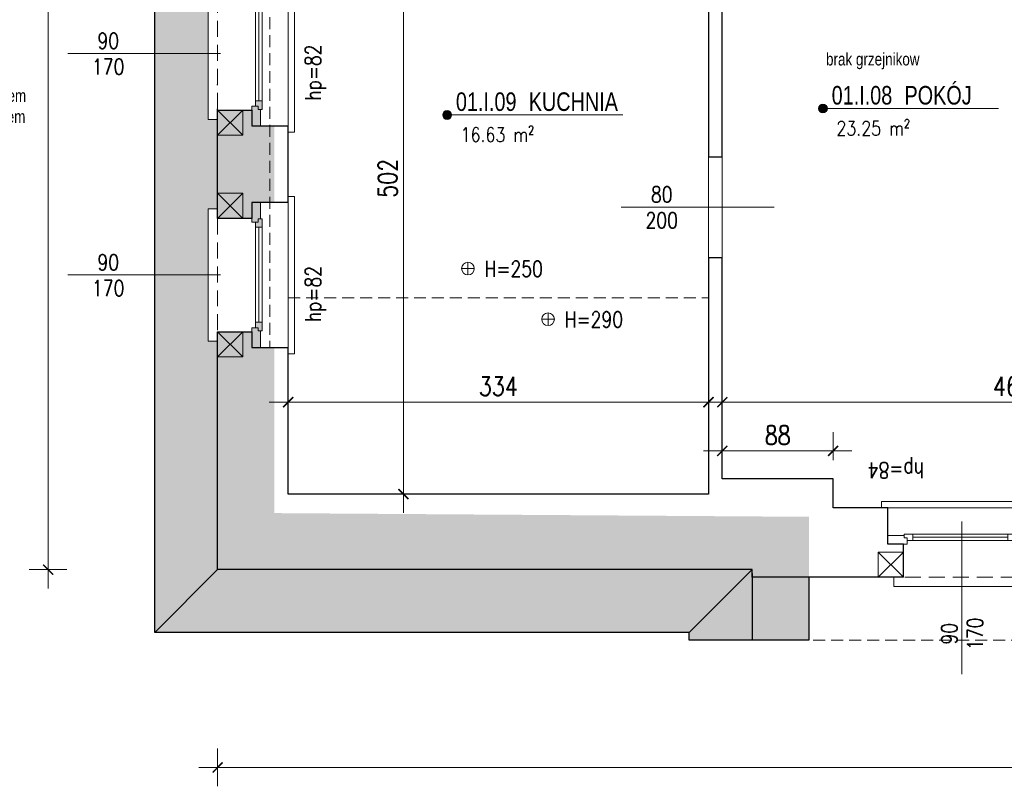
# Model space of a CAD drawing. Header units: millimetres. Extents: x 284606 to 569416, y -192995 to -95103.
# Tile 7 of 178: x 286841 to 287623, y -106745 to -106136. Entities that reach past the tile are written whole.
import ezdxf
from ezdxf.enums import TextEntityAlignment as Align

# ---------------------------------------------------------------- set-up
doc = ezdxf.new("R2010")
doc.units = ezdxf.units.MM
doc.linetypes.add('HIDDEN', pattern=[9.525, 6.35, -3.175])
doc.layers.get('0').update_dxf_attribs({"lineweight": 0})
for name, color, linetype, lineweight in [('!STR_Konstrukcja 0.20', 200, 'Continuous', 20), ('!STR_Konstrukcja 0.30', 64, 'Continuous', 30), ('!STR_Ocieplenie 0.05', 1, 'Continuous', 5), ('!STR_Opisy 0.09', 8, 'Continuous', 9), ('!STR_Przerywana 0.09', 8, 'HIDDEN', 9), ('!STR_Stolarka okienna', 72, 'Continuous', 15), ('!STR_Wymiarowanie', 254, 'Continuous', 9)]:
    doc.layers.add(name, color=color, linetype=linetype, lineweight=lineweight)
doc.layers.add('!STR_Kreskowanie ścian', color=7, linetype='Continuous', lineweight=5, true_color=0xa6a6a6)
doc.layers.add('!STR_Obrysy pomieszczeń', color=215, linetype='Continuous', lineweight=9, plot=False)
doc.styles.add('1_50', font='txt', dxfattribs={"width": 0.8})
doc.styles.add('AB_Arial', font='NirmalaS.ttf')
doc.styles.add('EKO 1-10', font='romans.shx', dxfattribs={"width": 0.8, "height": 15})
doc.styles.add('EKO 1-5', font='romans.shx', dxfattribs={"width": 0.8, "height": 10})
doc.dimstyles.new('EKO wymiar 1-10', dxfattribs={"dimtxt": 15, "dimasz": 8, "dimexe": 15, "dimexo": 15, "dimgap": 5, "dimtad": 1, "dimdec": 0, "dimtxsty": 'EKO 1-10', "dimblk": 'ARCHTICK', "dimcen": 10, "dimdle": 15, "dimclrd": 256, "dimclre": 256, "dimclrt": 256, "dimazin": 2, "dimtfac": 1, "dimtdec": 0, "dimtmove": 2, "dimatfit": 3, "dimldrblk": 'ARCHTICK', "dimfxl": 15, "dimfxlon": 1, "dimlwd": -1, "dimlwe": -1, "dimarcsym": 0})

# ---------------------------------------------------------------- blocks, each defined once
blk = doc.blocks.new('*U306')
at = {"layer": '!STR_Konstrukcja 0.20', "linetype": 'Continuous', "lineweight": 15}
for points in [[(8.12, 55.81), (0.62, 55.81), (0.62, 63.31), (105.62, 63.31), (105.62, 55.81), (98.12, 55.81)], [(-4.38, 0.81), (-9.38, 0.81), (-9.38, -4.19), (115.62, -4.19), (115.62, 0.81), (110.62, 0.81)]]:
    blk.add_lwpolyline(points, dxfattribs=at)
at = {"layer": '!STR_Konstrukcja 0.30', "ltscale": 2}
for points in [[(-4.38, 0.81), (-4.38, 29.68), (8.12, 29.68), (8.12, 55.81)], [(98.12, 55.81), (98.12, 29.68), (110.62, 29.68), (110.62, 0.81)]]:
    blk.add_lwpolyline(points, dxfattribs=at)
at = {"layer": '!STR_Przerywana 0.09', "ltscale": 2}
for points in [[(8.12, 55.81), (98.12, 55.81)], [(-4.38, 0.81), (110.62, 0.81)]]:
    blk.add_lwpolyline(points, dxfattribs=at)
at = {"layer": '!STR_Stolarka okienna', "ltscale": 0.3}
for points in [[(-4.38, 22.64), (-4.38, 29.68), (11.02, 29.68), (11.02, 24.55), (8.52, 24.55), (8.52, 22.64), (-4.38, 22.64)], [(97.55, 21.56), (97.55, 24.55), (95.05, 24.55), (95.05, 26.7), (11.02, 26.7), (11.02, 24.55), (8.52, 24.55), (8.52, 21.56), (97.55, 21.56)], [(15.12, 26.7), (15.12, 21.56)], [(90.62, 24.13), (15.12, 24.13)], [(90.62, 21.56), (90.62, 26.7)], [(110.62, 22.64), (110.62, 29.68), (95.05, 29.68), (95.05, 24.55), (97.55, 24.55), (97.55, 22.64), (110.62, 22.64)]]:
    blk.add_lwpolyline(points, dxfattribs=at)
blk = doc.blocks.new('_ArchTick')
at = {"color": 0, "linetype": 'ByBlock', "const_width": 0.15}
blk.add_lwpolyline([(-0.5, -0.5), (0.5, 0.5)], dxfattribs=at)
blk = doc.blocks.new('*D246')
at = {"layer": '!STR_Wymiarowanie', "ltscale": 1.5, "transparency": 16777216}
for p, q in [((287054.04, -106454.88), (287054.04, -106424.88)), ((287388.04, -106454.88), (287388.04, -106424.88)), ((287039.04, -106439.88), (287403.04, -106439.88))]:
    blk.add_line(p, q, dxfattribs=at)
at = {"layer": 'Defpoints', "color": 0, "ltscale": 1.5, "transparency": 16777216}
for p in [(287388.04, -106439.88), (287054.04, -106512.92), (287388.04, -106512.92)]:
    blk.add_point(p, dxfattribs=at)
at = {"layer": '!STR_Wymiarowanie', "ltscale": 1.5, "transparency": 16777216, "xscale": 8, "yscale": 8, "zscale": 8, "rotation": 180}
blk.add_blockref('_ArchTick', (287054.04, -106439.88), dxfattribs=at)
at = {"layer": '!STR_Wymiarowanie', "ltscale": 1.5, "transparency": 16777216, "xscale": 8, "yscale": 8, "zscale": 8}
blk.add_blockref('_ArchTick', (287388.04, -106439.88), dxfattribs=at)
at = {"layer": '!STR_Wymiarowanie', "ltscale": 1.5, "transparency": 16777216, "insert": (287221.04, -106427.38), "char_height": 15, "attachment_point": 5, "style": 'EKO 1-10'}
blk.add_mtext('334', dxfattribs=at)
blk = doc.blocks.new('*D247')
at = {"layer": '!STR_Wymiarowanie', "ltscale": 1.5, "transparency": 16777216}
for p, q in [((287399.04, -106454.88), (287399.04, -106424.88)), ((287860.04, -106454.88), (287860.04, -106424.88)), ((287384.04, -106439.88), (287875.04, -106439.88))]:
    blk.add_line(p, q, dxfattribs=at)
at = {"layer": 'Defpoints', "color": 0, "ltscale": 1.5, "transparency": 16777216}
for p in [(287860.04, -106439.88), (287399.04, -106523.92), (287860.04, -106523.92)]:
    blk.add_point(p, dxfattribs=at)
at = {"layer": '!STR_Wymiarowanie', "ltscale": 1.5, "transparency": 16777216, "xscale": 8, "yscale": 8, "zscale": 8, "rotation": 180}
blk.add_blockref('_ArchTick', (287399.04, -106439.88), dxfattribs=at)
at = {"layer": '!STR_Wymiarowanie', "ltscale": 1.5, "transparency": 16777216, "xscale": 8, "yscale": 8, "zscale": 8}
blk.add_blockref('_ArchTick', (287860.04, -106439.88), dxfattribs=at)
at = {"layer": '!STR_Wymiarowanie', "ltscale": 1.5, "transparency": 16777216, "insert": (287629.54, -106427.38), "char_height": 15, "attachment_point": 5, "style": 'EKO 1-10'}
blk.add_mtext('461', dxfattribs=at)
blk = doc.blocks.new('wysokosc2')
at = {"ltscale": 2}
for points in [[(-5.06, 0.04), (5.03, 0.04)], [(0, 5.1), (0, -5.1)]]:
    blk.add_lwpolyline(points, dxfattribs=at)
blk.add_circle((0, 0), 5.03, dxfattribs=at)
at = {"ltscale": 2, "style": 'EKO 1-5', "width": 0.8}
blk.add_attdef('WYS', (13.29, -6.01), '', height=12.5, dxfattribs=at)
blk = doc.blocks.new('*D250')
at = {"layer": '!STR_Wymiarowanie', "ltscale": 1.5, "transparency": 16777216}
for p, q in [((287145.69, -105996.24), (287145.69, -106527.92)), ((287160.69, -106011.24), (287130.69, -106011.24)), ((287160.69, -106512.92), (287130.69, -106512.92))]:
    blk.add_line(p, q, dxfattribs=at)
at = {"layer": 'Defpoints', "color": 0, "ltscale": 1.5, "transparency": 16777216}
for p in [(287299.04, -106011.24), (287145.69, -106512.92), (287307.04, -106512.92)]:
    blk.add_point(p, dxfattribs=at)
at = {"layer": '!STR_Wymiarowanie', "ltscale": 1.5, "transparency": 16777216, "xscale": 8, "yscale": 8, "zscale": 8}
for p, rotation in [((287145.69, -106011.24), 90), ((287145.69, -106512.92), 270)]:
    blk.add_blockref('_ArchTick', p, dxfattribs=dict(at, rotation=rotation))
at = {"layer": '!STR_Wymiarowanie', "ltscale": 1.5, "transparency": 16777216, "insert": (287133.19, -106262.08), "char_height": 15, "attachment_point": 5, "rotation": 90, "style": 'EKO 1-10'}
blk.add_mtext('502', dxfattribs=at)
blk = doc.blocks.new('*U296')
at = {"layer": '!STR_Konstrukcja 0.20', "linetype": 'Continuous', "lineweight": 15}
for points in [[(8.12, 56.81), (0.62, 56.81), (0.62, 64.31), (105.62, 64.31), (105.62, 56.81), (98.12, 56.81)], [(-4.38, 0.81), (-9.38, 0.81), (-9.38, -4.19), (115.62, -4.19), (115.62, 0.81), (110.62, 0.81)]]:
    blk.add_lwpolyline(points, dxfattribs=at)
at = {"layer": '!STR_Konstrukcja 0.30', "ltscale": 2}
for points in [[(-4.38, 0.81), (-4.38, 29.68), (8.12, 29.68), (8.12, 56.81)], [(98.12, 56.81), (98.12, 29.68), (110.62, 29.68), (110.62, 0.81)]]:
    blk.add_lwpolyline(points, dxfattribs=at)
at = {"layer": '!STR_Przerywana 0.09', "ltscale": 2}
for points in [[(8.12, 56.81), (98.12, 56.81)], [(-4.38, 0.81), (110.62, 0.81)]]:
    blk.add_lwpolyline(points, dxfattribs=at)
at = {"layer": '!STR_Stolarka okienna', "ltscale": 0.3}
for points in [[(-4.38, 22.64), (-4.38, 29.68), (11.02, 29.68), (11.02, 24.55), (8.52, 24.55), (8.52, 22.64), (-4.38, 22.64)], [(97.55, 21.56), (97.55, 24.55), (95.05, 24.55), (95.05, 26.7), (11.02, 26.7), (11.02, 24.55), (8.52, 24.55), (8.52, 21.56), (97.55, 21.56)], [(15.12, 26.7), (15.12, 21.56)], [(90.62, 24.13), (15.12, 24.13)], [(90.62, 21.56), (90.62, 26.7)], [(110.62, 22.64), (110.62, 29.68), (95.05, 29.68), (95.05, 24.55), (97.55, 24.55), (97.55, 22.64), (110.62, 22.64)]]:
    blk.add_lwpolyline(points, dxfattribs=at)
blk = doc.blocks.new('*U297')
at = {"layer": '!STR_Konstrukcja 0.20', "linetype": 'Continuous', "lineweight": 15}
for points in [[(8.12, 56.81), (0.62, 56.81), (0.62, 64.31), (105.62, 64.31), (105.62, 56.81), (98.12, 56.81)], [(-4.38, 0.81), (-9.38, 0.81), (-9.38, -4.19), (115.62, -4.19), (115.62, 0.81), (110.62, 0.81)]]:
    blk.add_lwpolyline(points, dxfattribs=at)
at = {"layer": '!STR_Konstrukcja 0.30', "ltscale": 2}
for points in [[(-4.38, 0.81), (-4.38, 29.68), (8.12, 29.68), (8.12, 56.81)], [(98.12, 56.81), (98.12, 29.68), (110.62, 29.68), (110.62, 0.81)]]:
    blk.add_lwpolyline(points, dxfattribs=at)
at = {"layer": '!STR_Przerywana 0.09', "ltscale": 2}
for points in [[(8.12, 56.81), (98.12, 56.81)], [(-4.38, 0.81), (110.62, 0.81)]]:
    blk.add_lwpolyline(points, dxfattribs=at)
at = {"layer": '!STR_Stolarka okienna', "ltscale": 0.3}
for points in [[(-4.38, 22.64), (-4.38, 29.68), (11.02, 29.68), (11.02, 24.55), (8.52, 24.55), (8.52, 22.64), (-4.38, 22.64)], [(97.55, 21.56), (97.55, 24.55), (95.05, 24.55), (95.05, 26.7), (11.02, 26.7), (11.02, 24.55), (8.52, 24.55), (8.52, 21.56), (97.55, 21.56)], [(15.12, 26.7), (15.12, 21.56)], [(90.62, 24.13), (15.12, 24.13)], [(90.62, 21.56), (90.62, 26.7)], [(110.62, 22.64), (110.62, 29.68), (95.05, 29.68), (95.05, 24.55), (97.55, 24.55), (97.55, 22.64), (110.62, 22.64)]]:
    blk.add_lwpolyline(points, dxfattribs=at)
blk = doc.blocks.new('*U298')
at = {"layer": '!STR_Opisy 0.09', "linetype": 'Continuous'}
blk.add_line((0, -153.49), (0, -32.16), dxfattribs=at)
at = {"layer": '!STR_Opisy 0.09', "linetype": 'Continuous', "style": 'EKO 1-5', "width": 0.8}
blk.add_attdef('HP=', (-37.47, 47.63), '', height=12.5, rotation=180, dxfattribs=at)
at = {"layer": '!STR_Opisy 0.09', "ltscale": 0.7, "style": 'EKO 1-5', "width": 0.8}
blk.add_attdef('WYS', text='', height=12.5, rotation=270, dxfattribs=at).set_placement((-10.53, -121.38), align=Align.MIDDLE_CENTER)
at = {"layer": '!STR_Opisy 0.09', "linetype": 'Continuous', "style": 'EKO 1-5', "width": 0.8}
blk.add_attdef('SZER', text='', height=12.5, rotation=270, dxfattribs=at).set_placement((0, -121.38), align=Align.BOTTOM_CENTER)
blk = doc.blocks.new('*U253')
at = {"layer": '!STR_Opisy 0.09', "linetype": 'Continuous'}
blk.add_line((0, -153.49), (0, -32.16), dxfattribs=at)
at = {"layer": '!STR_Opisy 0.09', "linetype": 'Continuous', "style": 'EKO 1-5', "width": 0.8}
blk.add_attdef('HP=', (-37.47, 47.63), '', height=12.5, rotation=180, dxfattribs=at)
at = {"layer": '!STR_Opisy 0.09', "ltscale": 0.7, "style": 'EKO 1-5', "width": 0.8}
blk.add_attdef('WYS', text='', height=12.5, rotation=270, dxfattribs=at).set_placement((-10.53, -121.38), align=Align.MIDDLE_CENTER)
at = {"layer": '!STR_Opisy 0.09', "linetype": 'Continuous', "style": 'EKO 1-5', "width": 0.8}
blk.add_attdef('SZER', text='', height=12.5, rotation=270, dxfattribs=at).set_placement((0, -121.38), align=Align.BOTTOM_CENTER)
blk = doc.blocks.new('*U121')
at = {"layer": '!STR_Opisy 0.09', "linetype": 'Continuous'}
blk.add_line((0, -153.49), (0, -32.16), dxfattribs=at)
at = {"layer": '!STR_Opisy 0.09', "linetype": 'Continuous', "style": 'EKO 1-5', "width": 0.8}
blk.add_attdef('HP=', (50.53, 21.53), '', height=12.5, rotation=180, dxfattribs=at)
at = {"layer": '!STR_Opisy 0.09', "ltscale": 0.7, "style": 'EKO 1-5', "width": 0.8}
blk.add_attdef('WYS', text='', height=12.5, rotation=270, dxfattribs=at).set_placement((-10.53, -121.38), align=Align.MIDDLE_CENTER)
at = {"layer": '!STR_Opisy 0.09', "linetype": 'Continuous', "style": 'EKO 1-5', "width": 0.8}
blk.add_attdef('SZER', text='', height=12.5, rotation=270, dxfattribs=at).set_placement((0, -121.38), align=Align.BOTTOM_CENTER)
blk = doc.blocks.new('*U196')
at = {"layer": '!STR_Opisy 0.09', "linetype": 'Continuous'}
blk.add_line((0, -153.49), (0, -32.16), dxfattribs=at)
at = {"layer": '!STR_Opisy 0.09', "linetype": 'Continuous', "style": 'EKO 1-5', "width": 0.8}
blk.add_attdef('HP=', (30.1, 14.63), '', height=12.5, rotation=180, dxfattribs=at)
at = {"layer": '!STR_Opisy 0.09', "ltscale": 0.7, "style": 'EKO 1-5', "width": 0.8}
blk.add_attdef('WYS', text='', height=12.5, rotation=270, dxfattribs=at).set_placement((-10.53, -121.38), align=Align.MIDDLE_CENTER)
at = {"layer": '!STR_Opisy 0.09', "linetype": 'Continuous', "style": 'EKO 1-5', "width": 0.8}
blk.add_attdef('SZER', text='', height=12.5, rotation=270, dxfattribs=at).set_placement((0, -121.38), align=Align.BOTTOM_CENTER)
blk = doc.blocks.new('mur pruski')
at = {"layer": '!STR_Ocieplenie 0.05', "ltscale": 1.5}
blk.add_lwpolyline([(0, 20), (20, 20), (20, 0), (0, 0)], close=True, dxfattribs=at)
blk.add_lwpolyline([(0, 20), (20, 0), (20, 20), (0, 0)], dxfattribs=at)
blk = doc.blocks.new('*D494')
at = {"layer": '!STR_Wymiarowanie', "ltscale": 1.5, "transparency": 16777216}
for p, q in [((286998.04, -106715.01), (286998.04, -106745.01)), ((288890.18, -106715.01), (288890.18, -106745.01)), ((288905.18, -106730.01), (286983.04, -106730.01))]:
    blk.add_line(p, q, dxfattribs=at)
at = {"layer": 'Defpoints', "color": 0, "ltscale": 1.5, "transparency": 16777216}
for p in [(286998.04, -106598.43), (288890.18, -106598.43), (286998.04, -106730.01)]:
    blk.add_point(p, dxfattribs=at)
at = {"layer": '!STR_Wymiarowanie', "ltscale": 1.5, "transparency": 16777216, "xscale": 8, "yscale": 8, "zscale": 8, "rotation": 180}
blk.add_blockref('_ArchTick', (286998.04, -106730.01), dxfattribs=at)
at = {"layer": '!STR_Wymiarowanie', "ltscale": 1.5, "transparency": 16777216, "xscale": 8, "yscale": 8, "zscale": 8}
blk.add_blockref('_ArchTick', (288890.18, -106730.01), dxfattribs=at)
at = {"layer": '!STR_Wymiarowanie', "ltscale": 1.5, "transparency": 16777216, "insert": (287944.11, -106717.51), "char_height": 15, "attachment_point": 5, "style": 'EKO 1-10'}
blk.add_mtext('1892', dxfattribs=at)
blk = doc.blocks.new('*D495')
at = {"layer": '!STR_Wymiarowanie', "ltscale": 1.5, "transparency": 16777216}
for p, q in [((286863.32, -106587.92), (286863.32, -105499.93)), ((286878.32, -105514.93), (286848.32, -105514.93)), ((286878.32, -106572.92), (286848.32, -106572.92))]:
    blk.add_line(p, q, dxfattribs=at)
at = {"layer": 'Defpoints', "color": 0, "ltscale": 1.5, "transparency": 16777216}
for p in [(286863.32, -105514.93), (286985.04, -105514.93), (286998.04, -106572.92)]:
    blk.add_point(p, dxfattribs=at)
at = {"layer": '!STR_Wymiarowanie', "ltscale": 1.5, "transparency": 16777216, "xscale": 8, "yscale": 8, "zscale": 8}
for p, rotation in [((286863.32, -105514.93), 90), ((286863.32, -106572.92), 270)]:
    blk.add_blockref('_ArchTick', p, dxfattribs=dict(at, rotation=rotation))
at = {"layer": '!STR_Wymiarowanie', "ltscale": 1.5, "transparency": 16777216, "insert": (286850.82, -106043.93), "char_height": 15, "attachment_point": 5, "rotation": 90, "style": 'EKO 1-10'}
blk.add_mtext('1058', dxfattribs=at)
blk = doc.blocks.new('*U506')
at = {"ltscale": 0.3}
blk.add_hatch(color=256, dxfattribs=at).paths.add_polyline_path([(-0.91, 50, 1), (6.82, 50, 1)])
at = {"ltscale": 1.5}
blk.add_line((17.59, 50), (154.57, 50), dxfattribs=at)
at = {"ltscale": 0.3}
blk.add_lwpolyline([(17.59, 50), (2.95, 50)], dxfattribs=at)
blk.add_circle((2.95, 50), 3.86, dxfattribs=at)
at = {"ltscale": 1.5, "width": 0.8}
for tag, p, height, style in [('NR_POM.', (10.51, 53.45), 16, 'AB_Arial'), ('NAZWA_POMIESZCZENIA', (66.91, 53.45), 16, 'AB_Arial'), ('POSADZKA', (9.08, 4), 12.5, 'EKO 1-5')]:
    blk.add_attdef(tag, p, '', height=height, rotation=0, dxfattribs=dict(at, style=style))
at = {"ltscale": 1.5, "style": 'EKO 1-5', "width": 0.8}
blk.add_attdef('POWIERZCHNIA', text='', height=12.5, rotation=0, dxfattribs=at).set_placement((78.06, 22.91), align=Align.BOTTOM_RIGHT)
blk = doc.blocks.new('*D523')
at = {"layer": '!STR_Obrysy pomieszczeń', "ltscale": 0.3, "transparency": 16777216}
for p, q in [((287399.04, -106485.92), (287399.04, -106463.63)), ((287487.04, -106485.92), (287487.04, -106463.63)), ((287384.04, -106478.63), (287502.04, -106478.63))]:
    blk.add_line(p, q, dxfattribs=at)
at = {"layer": 'Defpoints', "color": 0, "ltscale": 0.3, "transparency": 16777216}
for p in [(287487.04, -106478.63), (287399.04, -106500.92), (287487.04, -106500.92)]:
    blk.add_point(p, dxfattribs=at)
at = {"layer": '!STR_Obrysy pomieszczeń', "ltscale": 0.3, "transparency": 16777216, "xscale": 8, "yscale": 8, "zscale": 8, "rotation": 180}
blk.add_blockref('_ArchTick', (287399.04, -106478.63), dxfattribs=at)
at = {"layer": '!STR_Obrysy pomieszczeń', "ltscale": 0.3, "transparency": 16777216, "xscale": 8, "yscale": 8, "zscale": 8}
blk.add_blockref('_ArchTick', (287487.04, -106478.63), dxfattribs=at)
at = {"layer": '!STR_Obrysy pomieszczeń', "ltscale": 0.3, "transparency": 16777216, "insert": (287443.04, -106466.13), "char_height": 15, "attachment_point": 5, "style": 'EKO 1-10'}
blk.add_mtext('88', dxfattribs=at)

msp = doc.modelspace()

# ---------------------------------------------------------------- hatches: boundary and pattern name
at = {"layer": '!STR_Kreskowanie ścian', "ltscale": 1.5}
h = msp.add_hatch(dxfattribs=at)
h.set_pattern_fill('AR-B88', color=256, scale=0.1, angle=90)
h.set_pattern_definition([(90, (0.048, 2671.18), (-20.32, 1e-15), []), (180, (0.048, 2671.18), (-20.32, -10.16), [20.32, -20.32])])
h.paths.add_polyline_path([(287467.89, -106579.02), (287422.89, -106579.02), (287422.89, -106573.02), (287422.84, -106573.02), (287372.84, -106623.02), (287372.84, -106629.02), (287467.89, -106629.02)])
h.paths.add_polyline_path([(287467.89, -106534.02), (287467.89, -106528.02), (287467.84, -106530.97), (287422.84, -106573.02), (287422.89, -106573.02), (287422.89, -106579.02), (287467.89, -106579.02)])
h.paths.add_polyline_path([(287509.69, -105418.02), (287554.6, -105417.93), (287554.6, -105367.93), (287459.64, -105368.02), (287459.6, -105514.93), (287509.69, -105514.93)])
h.paths.add_polyline_path([(287553.07, -105418.02), (287509.69, -105418.02), (287509.69, -105514.93), (287569.51, -105515.95), (287553.07, -105515.95)])
h.paths.add_polyline_path([(288412.09, -105431.03), (288412.14, -105431.02), (288412.14, -105418.02), (288325.14, -105418.02), (288325.14, -105463.02), (288325.14, -105463.02), (288325.14, -105477.74), (288355.14, -105476.02), (288355.09, -105475.97)])
h.paths.add_polyline_path([(288462.09, -105381.03), (288462.09, -105368.02), (288325.14, -105368.02), (288325.14, -105418.02), (288412.14, -105418.02), (288412.14, -105431.02), (288412.09, -105431.03)])
h.paths.add_polyline_path([(288355.14, -105476.02), (288325.09, -105452.99), (288325.09, -105504.61), (288325.14, -105587.46), (288325.14, -105500.73), (288355.14, -105475.73)])
h.paths.add_polyline_path([(288234.87, -105740.99), (288234.87, -105706.06), (288212.37, -105706.06), (288212.37, -105740.99)])
h.paths.add_polyline_path([(287075.51, -105726.75), (287075.51, -105672.71), (287050.51, -105672.71), (287050.51, -105726.75)])
h.paths.add_polyline_path([(288601.98, -105749.68), (288601.98, -105711.9), (288579.48, -105711.9), (288579.48, -105749.68)])
h.paths.add_polyline_path([(287924.91, -106505.24), (287963.26, -106505.24), (287963.26, -106482.74), (287924.91, -106482.74)])
h.paths.add_polyline_path([(286998.04, -106391.42), (286990.54, -106391.42), (286990.54, -106286.42), (286998.04, -106286.42)], flags=16)
h.paths.add_polyline_path([(287033.29, -106376.43), (287028.15, -106376.43), (287028.15, -106380.86), (287025.17, -106380.86), (287025.17, -106383.92), (286998.14, -106383.92), (286998.14, -106572.57), (287043.14, -106527.57), (287043.14, -106396.42), (287032.21, -106396.42), (287032.21, -106383.36), (287033.29, -106383.36)])
h.paths.add_polyline_path([(286998.14, -106117.92), (287025.17, -106117.92), (287025.17, -106120.82), (287028.15, -106120.82), (287028.15, -106124.92), (287033.29, -106124.92), (287033.29, -106118.32), (287032.21, -106118.32), (287032.21, -106105.42), (287043.14, -106105.42), (287043.14, -106026.68), (286998.14, -106026.68)])
h.paths.add_polyline_path([(287025.17, -106207.92), (286998.14, -106207.92), (286998.14, -106293.92), (287025.17, -106293.92), (287025.17, -106296.82), (287028.15, -106296.82), (287028.15, -106300.92), (287033.29, -106300.92), (287033.29, -106294.32), (287032.21, -106294.32), (287032.21, -106281.42), (287043.14, -106281.42), (287043.14, -106220.42), (287032.21, -106220.42), (287032.21, -106207.36), (287033.29, -106207.36), (287033.29, -106200.43), (287028.15, -106200.43), (287028.15, -106204.86), (287025.17, -106204.86)])
h.paths.add_polyline_path([(286998.14, -106026.68), (286948.09, -106026.68), (286948.09, -106622.62), (286998.14, -106572.57)])
h.paths.add_polyline_path([(286998.04, -106110.42), (286998.04, -106215.42), (286990.54, -106215.42), (286990.54, -106110.42)], flags=16)
h.paths.add_polyline_path([(288890.48, -106319.92), (288864.07, -106319.92), (288864.07, -106316.86), (288861.09, -106316.86), (288861.09, -106312.43), (288855.95, -106312.43), (288855.95, -106319.36), (288857.03, -106319.36), (288857.03, -106332.42), (288845.48, -106332.42), (288845.48, -106528.02), (288890.48, -106573.02)])
h.paths.add_polyline_path([(288905.38, -106170.42), (288905.38, -106065.42), (288897.88, -106065.42), (288897.88, -106170.42)], flags=16)
h.paths.add_polyline_path([(288905.38, -106162.92), (288890.48, -106162.92), (288890.48, -106229.92), (288905.38, -106229.92), (288905.38, -106222.42), (288897.88, -106222.42), (288897.88, -106327.42), (288905.38, -106327.42), (288905.38, -106319.92), (288890.48, -106319.92), (288890.48, -106573.02), (288940.43, -106622.97), (288940.43, -105381.16), (288890.48, -105431.11), (288890.48, -106072.92), (288905.38, -106072.92)])
h.paths.add_polyline_path([(288855.95, -106079.92), (288861.09, -106079.92), (288861.09, -106075.82), (288864.07, -106075.82), (288864.07, -106072.92), (288890.48, -106072.92), (288890.48, -105431.11), (288845.48, -105476.11), (288845.48, -106060.42), (288857.03, -106060.42), (288857.03, -106073.32), (288855.95, -106073.32)])
h.paths.add_polyline_path([(288861.09, -106155.43), (288855.95, -106155.43), (288855.95, -106162.36), (288857.03, -106162.36), (288857.03, -106175.42), (288845.48, -106175.42), (288845.48, -106217.42), (288857.03, -106217.42), (288857.03, -106230.32), (288855.95, -106230.32), (288855.95, -106236.92), (288861.09, -106236.92), (288861.09, -106232.82), (288864.07, -106232.82), (288864.07, -106229.92), (288890.48, -106229.92), (288890.48, -106162.92), (288864.07, -106162.92), (288864.07, -106159.86), (288861.09, -106159.86)])
h = msp.add_hatch(dxfattribs=at)
h.set_pattern_fill('AR-B88', color=256, scale=0.1)
h.set_pattern_definition([(0, (0.048, 2671.18), (0, 20.32), []), (90, (0.048, 2671.18), (-10.16, 20.32), [20.32, -20.32])])
h.paths.add_polyline_path([(287467.84, -106530.97), (287042.69, -106528.02), (286998.14, -106572.57), (286998.14, -106573.02), (287422.84, -106573.02)])
h.paths.add_polyline_path([(287422.84, -106573.02), (286997.69, -106573.02), (286948.09, -106622.62), (286948.09, -106623.02), (287372.84, -106623.02)])
h.paths.add_polyline_path([(288419.31, -106562.39), (288465.28, -106573.02), (288465.28, -106592.02), (287972.08, -106592.02), (287916.08, -106592.02), (288006.1, -106592.02), (288006.1, -106642.02), (288421.36, -106642.02), (288421.36, -106591.97)])
h.paths.add_polyline_path([(288890.48, -106573.02), (288419.31, -106562.39), (288515.23, -106623.02), (288940.43, -106623.02), (288940.43, -106622.97)])
h.paths.add_polyline_path([(288845.48, -106528.02), (288420.23, -106528.02), (288419.31, -106562.39), (288890.48, -106573.02)])
h.paths.add_polyline_path([(288940.43, -105381.16), (288940.43, -105381.12), (288462.09, -105381.03), (288412.09, -105431.03), (288890.48, -105431.11)])
h.paths.add_polyline_path([(288890.48, -105431.11), (288412.09, -105431.03), (288355.09, -105475.97), (288845.49, -105476.1)])

# ---------------------------------------------------------------- linework, layer by layer
at = {"layer": '!STR_Konstrukcja 0.30', "ltscale": 1.5}
for p, q in [((287388.04, -106244.92), (287399.04, -106244.92)), ((287388.04, -106324.92), (287399.04, -106324.92)), ((286948.04, -106622.92), (286998.04, -106572.92)), ((287372.79, -106622.92), (287422.79, -106572.92))]:
    msp.add_line(p, q, dxfattribs=at)
for points in [[(287388.04, -106025.24), (287388.04, -106209.24)], [(287399.04, -106244.92), (287399.04, -106025.24)], [(287467.79, -106628.92), (287372.79, -106628.92), (287372.79, -106622.92), (286948.04, -106622.92), (286948.04, -106076.58)], [(286998.04, -106188.11), (286998.04, -106187.68)], [(286998.04, -106293.92), (286998.04, -106206.82)], [(287388.04, -106208.24), (287388.04, -106244.92)], [(287054.04, -106281.42), (287054.04, -106220.42)], [(287388.04, -106324.92), (287388.04, -106512.92), (287054.04, -106512.92), (287054.04, -106396.42)], [(287399.04, -106500.92), (287399.04, -106324.92)], [(287542.92, -106578.92), (287422.79, -106578.92), (287422.79, -106572.92), (286998.04, -106572.92), (286998.04, -106383.92)], [(287487.04, -106523.92), (287487.04, -106500.92), (287399.04, -106500.92)], [(287530.42, -106523.92), (287487.04, -106523.92)], [(287422.79, -106575.92), (287422.79, -106628.92)], [(287467.79, -106578.92), (287467.79, -106628.92)]]:
    msp.add_lwpolyline(points, dxfattribs=at)
at = {"layer": '!STR_Obrysy pomieszczeń', "ltscale": 0.3}
for points in [[(287054.04, -106011.24), (287299.04, -106011.24), (287299.04, -106025.24), (287388.04, -106025.24), (287388.04, -106512.92), (287054.04, -106512.92)], [(287399.04, -106011.24), (287719.04, -106011.24), (287719.04, -106024.24), (287860.04, -106024.24), (287860.04, -106523.92), (287487.04, -106523.92), (287487.04, -106500.92), (287399.04, -106500.92)]]:
    msp.add_lwpolyline(points, close=True, dxfattribs=at)
at = {"layer": '!STR_Przerywana 0.09', "ltscale": 1.5}
for p, q in [((287039.61, -106105.42), (287039.61, -106396.42)), ((287388.04, -106244.92), (287388.04, -106324.92)), ((287399.04, -106244.92), (287399.04, -106324.92)), ((287054.04, -106356.92), (287388.04, -106356.92))]:
    msp.add_line(p, q, dxfattribs=at)
msp.add_lwpolyline([(287888.05, -106641.92), (287838.05, -106641.92), (287838.05, -106628.92), (287467.79, -106628.92)], dxfattribs=at)

# ---------------------------------------------------------------- block references
at = {"layer": '!STR_Konstrukcja 0.30', "ltscale": 1.5}
ref = msp.add_blockref('*U121', (287472.28, -106284.92), dxfattribs=dict(at, xscale=-1, rotation=270))
ref.add_attrib('SZER', '80', dxfattribs={"layer": '!STR_Opisy 0.09', "linetype": 'Continuous', "height": 12.5, "style": 'EKO 1-5', "width": 0.8}).set_placement((287350.9, -106284.92), align=Align.BOTTOM_CENTER)
ref.add_attrib('WYS', '200', dxfattribs={"layer": '!STR_Opisy 0.09', "ltscale": 0.7, "height": 12.5, "style": 'EKO 1-5', "width": 0.8}).set_placement((287350.9, -106295.45), align=Align.MIDDLE_CENTER)
ref = msp.add_blockref('*U196', (287589.33, -106502.48), dxfattribs=dict(at, xscale=-1))
ref.add_attrib('SZER', '90', dxfattribs={"layer": '!STR_Opisy 0.09', "linetype": 'Continuous', "height": 12.5, "rotation": 90, "style": 'EKO 1-5', "width": 0.8}).set_placement((287589.33, -106623.86), align=Align.BOTTOM_CENTER)
ref.add_attrib('WYS', '170', dxfattribs={"layer": '!STR_Opisy 0.09', "ltscale": 0.7, "height": 12.5, "rotation": 90, "style": 'EKO 1-5', "width": 0.8}).set_placement((287599.86, -106623.86), align=Align.MIDDLE_CENTER)
ref.add_attrib('HP=', 'hp=84', (287559.23, -106487.85), dxfattribs={"layer": '!STR_Opisy 0.09', "linetype": 'Continuous', "height": 12.5, "rotation": 180, "style": 'EKO 1-5', "width": 0.8})
at = {"layer": '!STR_Ocieplenie 0.05'}
for p in [(286998.04, -106227.92), (286998.04, -106293.92), (286998.04, -106403.92), (287522.92, -106578.92)]:
    msp.add_blockref('mur pruski', p, dxfattribs=at)
at = {"layer": '!STR_Opisy 0.09'}
ref = msp.add_blockref('*U253', (287032.45, -106162.92), dxfattribs=dict(at, xscale=-1, rotation=270))
ref.add_attrib('SZER', '90', dxfattribs={"linetype": 'Continuous', "height": 12.5, "rotation": 360, "style": 'EKO 1-5', "width": 0.8}).set_placement((286911.07, -106162.92), align=Align.BOTTOM_CENTER)
ref.add_attrib('WYS', '170', dxfattribs={"ltscale": 0.7, "height": 12.5, "rotation": 360, "style": 'EKO 1-5', "width": 0.8}).set_placement((286911.07, -106173.45), align=Align.MIDDLE_CENTER)
ref.add_attrib('HP=', 'hp=82', (287080.08, -106200.39), dxfattribs={"linetype": 'Continuous', "height": 12.5, "rotation": 90, "style": 'EKO 1-5', "width": 0.8})
ref = msp.add_blockref('*U506', (287476.24, -106252.64), dxfattribs=dict(at, xscale=0.9199999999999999, yscale=0.9199999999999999, zscale=0.9199999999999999))
ref.add_attrib('NAZWA_POM', 'POKÓJ', (287543.79, -106203.47), dxfattribs={"layer": '0', "ltscale": 1.5, "height": 14.72, "rotation": 0, "style": 'AB_Arial', "width": 0.8})
ref.add_attrib('NUMER_POM', '01.I.08', (287485.92, -106203.47), dxfattribs={"layer": '0', "ltscale": 1.5, "height": 14.72, "rotation": 0, "style": 'AB_Arial', "width": 0.8})
ref.add_attrib('R-SURF', '23.25 m²', dxfattribs={"layer": '0', "ltscale": 1.5, "height": 11.5, "rotation": 0, "style": 'EKO 1-5', "width": 0.8}).set_placement((287548.06, -106231.57), align=Align.BOTTOM_RIGHT)
ref = msp.add_blockref('*U506', (287177.68, -106257.74), dxfattribs=dict(at, xscale=0.9199999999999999, yscale=0.9199999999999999, zscale=0.9199999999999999))
ref.add_attrib('NAZWA_POM', 'KUCHNIA', (287245.22, -106208.57), dxfattribs={"layer": '0', "ltscale": 1.5, "height": 14.72, "rotation": 0, "style": 'AB_Arial', "width": 0.8})
ref.add_attrib('NUMER_POM', '01.I.09', (287187.35, -106208.57), dxfattribs={"layer": '0', "ltscale": 1.5, "height": 14.72, "rotation": 0, "style": 'AB_Arial', "width": 0.8})
ref.add_attrib('R-SURF', '16.63 m²', dxfattribs={"layer": '0', "ltscale": 1.5, "height": 11.5, "rotation": 0, "style": 'EKO 1-5', "width": 0.8}).set_placement((287249.49, -106236.67), align=Align.BOTTOM_RIGHT)
ref = msp.add_blockref('*U298', (287032.45, -106338.84), dxfattribs=dict(at, xscale=-1, rotation=270))
ref.add_attrib('SZER', '90', dxfattribs={"linetype": 'Continuous', "height": 12.5, "rotation": 360, "style": 'EKO 1-5', "width": 0.8}).set_placement((286911.07, -106338.84), align=Align.BOTTOM_CENTER)
ref.add_attrib('WYS', '170', dxfattribs={"ltscale": 0.7, "height": 12.5, "rotation": 360, "style": 'EKO 1-5', "width": 0.8}).set_placement((286911.07, -106349.37), align=Align.MIDDLE_CENTER)
ref.add_attrib('HP=', 'hp=82', (287080.08, -106376.31), dxfattribs={"linetype": 'Continuous', "height": 12.5, "rotation": 90, "style": 'EKO 1-5', "width": 0.8})
ref = msp.add_blockref('wysokosc2', (287196.87, -106333.75), dxfattribs=dict(at, xscale=-1, rotation=180))
ref.add_attrib('WYS', 'H=250', (287210.16, -106340.24), dxfattribs={"layer": '0', "ltscale": 2, "height": 12.5, "style": 'EKO 1-5', "width": 0.8})
ref = msp.add_blockref('wysokosc2', (287260.54, -106373.99), dxfattribs=dict(at, xscale=-1, rotation=180))
ref.add_attrib('WYS', 'H=290', (287273.83, -106380.48), dxfattribs={"layer": '0', "ltscale": 2, "height": 12.5, "style": 'EKO 1-5', "width": 0.8})
at = {"layer": '!STR_Stolarka okienna', "ltscale": 1.5, "xscale": -1, "rotation": 90}
for name, p in [('*U297', (287054.85, -106109.8)), ('*U296', (287054.85, -106285.8))]:
    msp.add_blockref(name, p, dxfattribs=at)
at = {"layer": '!STR_Stolarka okienna', "ltscale": 1.5, "rotation": 180}
msp.add_blockref('*U306', (287641.04, -106523.12), dxfattribs=at)

# ---------------------------------------------------------------- texts
at = {"layer": '!STR_Obrysy pomieszczeń', "ltscale": 0.3, "char_height": 10, "attachment_point": 1, "style": '1_50'}
for s, insert in [('\\A1;brak grzejnikow', (287481.42, -106162.46)), ('\\A1;wnęka pod oknem\\Pi zabudowa dołem', (286759.05, -106191.44))]:
    msp.add_mtext_dynamic_manual_height_columns(s, width=2231.7249, gutter_width=453.61, heights=[120.44], dxfattribs=dict(at, insert=insert))

# ---------------------------------------------------------------- dimensions: what is measured, and where the dimension line sits
at = {"layer": '!STR_Obrysy pomieszczeń', "ltscale": 0.3}
dim = msp.add_linear_dim(base=(287487.04, -106478.63), p1=(287399.04, -106500.92), p2=(287487.04, -106500.92), dimstyle='EKO wymiar 1-10', dxfattribs=at)
dim.commit()
dim.dimension.update_dxf_attribs({"geometry": '*D523', "text_midpoint": (287443.04, -106466.13)})
at = {"layer": '!STR_Wymiarowanie', "ltscale": 1.5}
for base, p1, p2, picture, middle in [((286863.32, -105514.93), (286998.04, -106572.92), (286985.04, -105514.93), '*D495', (286850.82, -106043.93)), ((287145.69, -106512.92), (287299.04, -106011.24), (287307.04, -106512.92), '*D250', (287133.19, -106262.08))]:
    dim = msp.add_linear_dim(base=base, p1=p1, p2=p2, angle=90, dimstyle='EKO wymiar 1-10', dxfattribs=at)
    dim.commit()
    dim.dimension.update_dxf_attribs({"geometry": picture, "text_midpoint": middle})
for base, p1, p2, picture, middle in [((287388.04, -106439.88), (287054.04, -106512.92), (287388.04, -106512.92), '*D246', (287221.04, -106427.38)), ((287860.04, -106439.88), (287399.04, -106523.92), (287860.04, -106523.92), '*D247', (287629.54, -106427.38)), ((286998.04, -106730.01), (288890.18, -106598.43), (286998.04, -106598.43), '*D494', (287944.11, -106717.51))]:
    dim = msp.add_linear_dim(base=base, p1=p1, p2=p2, dimstyle='EKO wymiar 1-10', dxfattribs=at)
    dim.commit()
    dim.dimension.update_dxf_attribs({"geometry": picture, "text_midpoint": middle})

doc.saveas('drawing.dxf')
